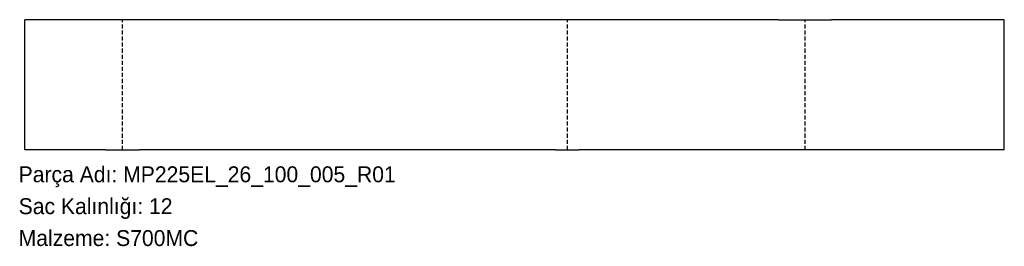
# Model space of a CAD drawing. Header units: millimetres. Extents: x 1 to 741, y -72 to 98.
import ezdxf

# ---------------------------------------------------------------- set-up
doc = ezdxf.new("R2010")
doc.units = ezdxf.units.MM
for name, pattern in [('SLD-Katı', [0]), ('SLD-Kesik', [4.572, 3.048, -1.524]), ('SLD-Sürekli', [0])]:
    doc.linetypes.add(name, pattern=pattern)
doc.layers.add('METIN', color=96, linetype='SLD-Katı')
doc.styles.add('SLDTEXTSTYLE0', font='ARIAL.TTF', dxfattribs={"width": 0.948, "bigfont": 'bigfont'})
doc.styles.add('SLDTEXTSTYLE1', font='ARIAL.TTF', dxfattribs={"width": 0.948})

msp = doc.modelspace()

# ---------------------------------------------------------------- linework, layer by layer
at = {"color": 7, "linetype": 'SLD-Sürekli', "lineweight": 25}
for p, q in [((4.72, 0.4), (4.72, 98.4)), ((65.23, 98.4), (4.72, 98.4)), ((90.87, 98.4), (65.23, 98.4)), ((403.81, 98.4), (90.87, 98.4)), ((421.59, 98.4), (403.81, 98.4)), ((571.57, 98.4), (421.59, 98.4)), ((571.57, 98.4), (611.28, 98.4)), ((741.28, 98.4), (611.28, 98.4)), ((741.28, 0.4), (741.28, 98.4)), ((65.23, 0.4), (4.72, 0.4)), ((65.23, 0.4), (90.87, 0.4)), ((403.81, 0.4), (90.87, 0.4)), ((403.81, 0.4), (421.59, 0.4)), ((571.57, 0.4), (421.59, 0.4)), ((611.28, 0.4), (571.57, 0.4)), ((741.28, 0.4), (611.28, 0.4))]:
    msp.add_line(p, q, dxfattribs=at)
at = {"color": 7, "linetype": 'SLD-Kesik'}
for p, q in [((78.05, 0.4), (78.05, 98.4)), ((412.7, 0.4), (412.7, 98.4)), ((591.43, 0.4), (591.43, 98.4))]:
    msp.add_line(p, q, dxfattribs=at)

# ---------------------------------------------------------------- texts
at = {"layer": 'METIN', "char_height": 12, "attachment_point": 1}
for s, insert, style in [('Parça Adı: MP225EL_26_100_005_R01', (0, -12.03), 'SLDTEXTSTYLE0'), ('Sac Kalınlığı: 12', (0, -36.03), 'SLDTEXTSTYLE0'), ('Malzeme: S700MC', (0, -60.03), 'SLDTEXTSTYLE1')]:
    msp.add_mtext(s, dxfattribs=dict(at, insert=insert, style=style))

doc.saveas('drawing.dxf')
